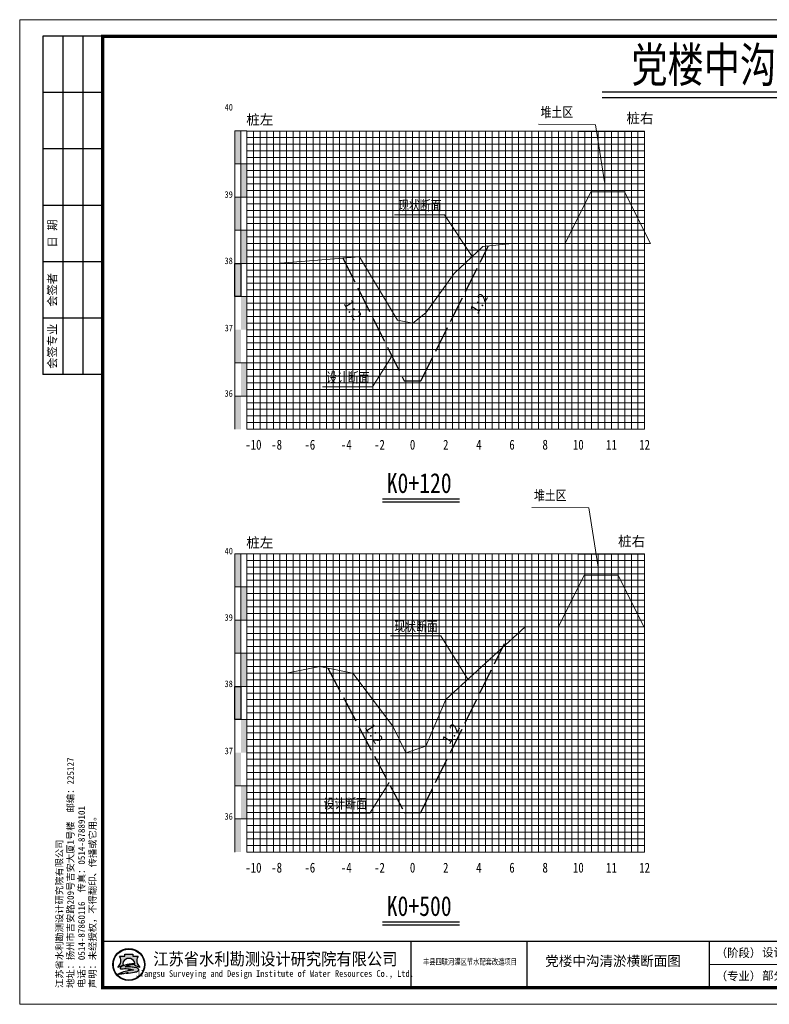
# Model space of a CAD drawing. Header units: millimetres. Extents: x -1851 to 142262423, y -629789 to 22327943.
# Tile 36 of 69: x 35561 to 35787, y 5159 to 5456. Entities that reach past the tile are written whole.
import ezdxf
from ezdxf.enums import TextEntityAlignment as Align

# ---------------------------------------------------------------- set-up
doc = ezdxf.new("R2010")
doc.units = ezdxf.units.MM
doc.linetypes.add('4415', pattern=[5, 4, -1])
for name, color, linetype, lineweight in [('0.13文字', 3, 'Continuous', 13), ('2', 61, 'Continuous', 30), ('3', 8, 'Continuous', 5), ('dmx', 7, 'Continuous', 15)]:
    doc.layers.add(name, color=color, linetype=linetype, lineweight=lineweight)
doc.layers.add('DIMTEX', color=7, linetype='Continuous')
doc.layers.add('断面', color=7, linetype='Continuous')
doc.styles.add('LYJFS', font='times.ttf', dxfattribs={"width": 0.7})
doc.styles.add('STYLE2', font='txt', dxfattribs={"width": 0.8})
doc.styles.add('仿宋', font='FangSong_GB2312.ttf')
doc.styles.add('仿宋体', font='FangSong_GB2312.ttf', dxfattribs={"width": 0.8})
doc.styles.add('宋体', font='txt', dxfattribs={"height": 3.5})
doc.styles.add('等线体', font='simhei.ttf')

# ---------------------------------------------------------------- blocks, each defined once
blk = doc.blocks.new('tk')
h = blk.add_hatch(color=152)
h.dxf.hatch_style = 1
h.paths.add_polyline_path([(6876.364125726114, 854.2295714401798, 1), (6866.686434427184, 854.2295714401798, 1)])
h.paths.add_polyline_path([(6876.201261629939, 854.2295714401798, 1), (6866.84929852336, 854.2295714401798, 1)], flags=16)
h = blk.add_hatch(color=152)
h.dxf.hatch_style = 1
edge = h.paths.add_edge_path()
edge.add_arc((6873.407199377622, 851.8047045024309), 1.461698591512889, 43.31770961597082, 70.37003522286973)
edge.add_arc((6872.0275850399, 847.9366998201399), 5.568375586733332, 70.37003522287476, 84.52854590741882)
edge.add_arc((6871.440752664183, 841.8102204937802), 11.72289597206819, 84.5285459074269, 95.17746754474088)
edge.add_arc((6871.582339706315, 852.1014277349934), 1.831337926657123, 111.7965680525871, 130.9174013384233, ccw=False)
edge.add_arc((6873.47809212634, 847.3608850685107), 6.936886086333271, 98.84274785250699, 111.79656805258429, ccw=False)
edge.add_arc((6874.544451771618, 840.506451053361), 13.873772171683, 95.21036804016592, 98.84274785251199, ccw=False)
edge.add_ellipse((6871.525280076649, 854.5219636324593), major_axis=(-1.773815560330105, 0), ratio=0.8776980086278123, start_angle=172.6538623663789, end_angle=176.9129867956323)
edge.add_arc((6873.117644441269, 844.1909795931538), 10.24870363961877, 88.99992913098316, 98.52267106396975)
edge.add_arc((6872.724314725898, 846.8157053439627), 7.594670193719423, 98.5226710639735, 116.8491039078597)
edge.add_arc((6869.849912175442, 852.4939579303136), 1.230336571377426, 116.8491039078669, 139.2900683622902)
edge.add_arc((6869.065436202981, 853.1689503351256), 0.1954369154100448, 139.2900683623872, 263.050638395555)
edge.add_arc((6869.248585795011, 854.6715617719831), 1.70916902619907, 263.0506383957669, 272.136251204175)
edge.add_arc((6870.416233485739, 823.3689317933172), 29.61523112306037, 88.46268833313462, 92.13625120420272, ccw=False)
edge.add_arc((6871.07395213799, 847.876297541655), 5.099041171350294, 68.07113774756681, 88.46268833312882, ccw=False)
edge.add_arc((6875.183614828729, 831.3122526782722), 21.4080615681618, 95.91294384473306, 98.79521578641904)
edge.add_arc((6873.816328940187, 840.1492628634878), 12.46590188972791, 98.79521578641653, 117.8496747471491)
edge.add_arc((6932.315236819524, 613.7362839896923), 245.9934265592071, 104.7703900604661, 105.15790668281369, ccw=False)
edge.add_line((6869.600177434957, 851.6009245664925), (6868.796656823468, 851.2750728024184))
edge.add_arc((6890.157828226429, 754.105500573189), 99.48982566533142, 100.90627282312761, 102.39834375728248, ccw=False)
edge.add_line((6871.334059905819, 851.7983414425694), (6870.72346251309, 851.6097564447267))
edge.add_arc((6868.414090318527, 880.2016823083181), 28.68503833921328, 274.6177604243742, 279.6944367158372)
edge.add_arc((6872.474319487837, 856.4344682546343), 4.573507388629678, 279.694436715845, 287.6119267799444)
edge.add_arc((6873.358587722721, 853.648913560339), 1.650966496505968, 287.6119267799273, 311.5140981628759)
edge.add_arc((6874.270477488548, 852.6187205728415), 0.2751610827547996, 311.5140981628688, 403.3177096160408)
edge = h.paths.add_edge_path()
edge.add_arc((6875.946394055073, 855.3665725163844), 2.066422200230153, 138.9741968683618, 204.1180883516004, ccw=False)
edge.add_line((6874.387456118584, 856.7229696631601), (6872.690352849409, 856.7229696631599))
edge.add_line((6872.69035284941, 856.7229696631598), (6872.69035284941, 857.3096342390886))
edge.add_line((6872.69035284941, 857.3096342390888), (6870.360207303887, 857.3096342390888))
edge.add_line((6870.360207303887, 857.3096342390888), (6870.360207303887, 856.7229696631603))
edge.add_line((6870.360207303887, 856.7229696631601), (6868.663104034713, 856.7229696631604))
edge.add_arc((6867.104166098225, 855.3665725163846), 2.066422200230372, -24.118088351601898, 41.0258031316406, ccw=False)
edge.add_arc((6865.567634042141, 856.05447875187), 3.749914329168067, 314.34412131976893, 335.8819116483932, ccw=False)
edge.add_arc((6867.522236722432, 856.4070458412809), 3.106664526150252, 282.3877277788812, 290.1465811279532)
edge.add_arc((6864.457993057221, 864.7594382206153), 12.00340818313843, 290.1465811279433, 296.6495194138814)
edge.add_ellipse((6871.525280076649, 854.5219636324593), major_axis=(-1.773815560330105, 0), ratio=0.8776980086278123, start_angle=176.9129867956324, end_angle=378.37473811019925, ccw=False)
edge.add_ellipse((6871.525280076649, 854.5219636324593), major_axis=(-1.773815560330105, 0), ratio=0.8776980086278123, start_angle=172.653862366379, end_angle=176.9129867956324, ccw=False)
edge.add_ellipse((6871.525280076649, 854.5219636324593), major_axis=(-1.773815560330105, 0), ratio=0.8776980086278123, start_angle=161.6252618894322, end_angle=172.653862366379, ccw=False)
edge.add_arc((6878.592567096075, 864.759438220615), 12.00340818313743, 243.3504805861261, 249.853418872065)
edge.add_arc((6875.528323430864, 856.4070458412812), 3.106664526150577, 249.8534188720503, 257.61227222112)
edge.add_arc((6877.482926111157, 856.05447875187), 3.74991432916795, 204.1180883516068, 225.6558786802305, ccw=False)
at = {"lineweight": 0}
for p, q in [((6838.597780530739, 842.2295714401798), (6838.597780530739, 1139.229571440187)), ((6838.597780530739, 1139.229571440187), (7258.597780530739, 1139.229571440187)), ((7258.597780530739, 1139.229571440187), (7258.597780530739, 842.2295714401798)), ((7253.597780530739, 854.2295714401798), (7046.597780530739, 854.2295714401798)), ((7258.597780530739, 842.2295714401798), (6838.597780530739, 842.2295714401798))]:
    blk.add_line(p, q, dxfattribs=at)
for p, q in [((6863.597780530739, 1134.229571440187), (6845.597780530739, 1134.229571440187)), ((6845.597780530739, 1134.229571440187), (6845.597780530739, 1032.229571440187)), ((6851.597780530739, 1134.229571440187), (6851.597780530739, 1032.229571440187)), ((6857.597780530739, 1134.229571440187), (6857.597780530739, 1032.229571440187)), ((6863.597780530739, 1117.229571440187), (6845.597780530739, 1117.229571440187)), ((6863.597780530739, 1100.229571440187), (6845.597780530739, 1100.229571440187)), ((6863.597780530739, 1083.229571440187), (6845.597780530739, 1083.229571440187)), ((6863.597780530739, 1066.229571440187), (6845.597780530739, 1066.229571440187)), ((6863.597780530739, 1049.229571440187), (6845.597780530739, 1049.229571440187)), ((6863.597780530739, 1032.229571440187), (6845.597780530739, 1032.229571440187)), ((6956.597780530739, 861.2295714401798), (6956.597780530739, 847.2295714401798)), ((6991.597780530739, 861.2295714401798), (6991.597780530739, 847.2295714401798)), ((7046.597780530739, 861.2295714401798), (7046.597780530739, 847.2295714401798)), ((7072.597780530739, 861.2295714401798), (7072.597780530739, 847.2295714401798)), ((7091.597780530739, 861.2295714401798), (7091.597780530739, 847.2295714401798)), ((7110.597780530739, 861.2295714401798), (7110.597780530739, 847.2295714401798)), ((7129.597780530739, 861.2295714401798), (7129.597780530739, 847.2295714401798)), ((7148.597780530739, 861.2295714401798), (7148.597780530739, 847.2295714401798)), ((7167.597780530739, 861.2295714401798), (7167.597780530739, 847.2295714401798)), ((7186.597780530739, 861.2295714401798), (7186.597780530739, 847.2295714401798)), ((7204.597780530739, 861.2295714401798), (7204.597780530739, 847.2295714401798)), ((7221.597780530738, 854.2295714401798), (7221.597780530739, 847.2295714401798))]:
    blk.add_line(p, q)
at = {"lineweight": 0, "const_width": 1}
blk.add_lwpolyline([(6863.597780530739, 1134.229571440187), (7253.597780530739, 1134.229571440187), (7253.597780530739, 847.2295714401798), (6863.597780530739, 847.2295714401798)], close=True, dxfattribs=at)
at = {"lineweight": 0, "const_width": 0.4}
blk.add_lwpolyline([(7253.597780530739, 861.2295714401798), (6863.597780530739, 861.2295714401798)], dxfattribs=at)
at = {"color": 152}
for points in [[(6869.8419023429, 854.0311891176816, -0.02838203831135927), (6868.592243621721, 853.4904639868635, -0.03386732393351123), (6868.188697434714, 853.3727099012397, 0.09425397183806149), (6868.990200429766, 854.5221939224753, 0.2921547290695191), (6868.663104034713, 856.7229696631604), (6870.360207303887, 856.7229696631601), (6870.360207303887, 857.3096342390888), (6872.69035284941, 857.3096342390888), (6872.69035284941, 856.7229696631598), (6874.387456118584, 856.7229696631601, 0.29215472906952), (6874.06035972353, 854.5221939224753, 0.09425397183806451), (6874.861862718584, 853.3727099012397, -0.03386732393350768), (6874.458316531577, 853.4904639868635, -0.02838203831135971), (6873.208657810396, 854.0311891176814)], [(6873.296521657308, 854.4381220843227, 0.04157472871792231), (6871.598778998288, 854.3265098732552, 0.08013502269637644), (6869.294240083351, 853.5916630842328, 0.09823132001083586), (6868.917290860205, 853.2964201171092, 0.599439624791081), (6869.041789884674, 852.9749492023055, 0.03966424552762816), (6869.312296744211, 852.9635806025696, -0.01603031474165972), (6871.210748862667, 852.9735033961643, -0.08921046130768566), (6872.978215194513, 852.6064141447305, 0.01257694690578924), (6871.910251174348, 852.4685801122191, 0.08333285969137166), (6867.992840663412, 851.171317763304, -0.001690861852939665), (6869.600177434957, 851.6009245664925), (6868.796656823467, 851.275072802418, -0.006510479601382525), (6871.334059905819, 851.7983414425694), (6870.72346251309, 851.6097564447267, 0.02215480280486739), (6873.244469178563, 851.9262713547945, 0.03456031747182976), (6873.858117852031, 852.0753316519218, 0.1046726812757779), (6874.452855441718, 852.4126819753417, 0.4234638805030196), (6874.470673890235, 852.8074929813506, 0.1185893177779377), (6873.898248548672, 853.1814519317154, 0.06185687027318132), (6872.558528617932, 853.479704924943, 0.04649815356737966), (6870.382867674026, 853.4852866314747, -0.08362449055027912), (6870.902341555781, 853.8018397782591, -0.05658197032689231), (6872.411732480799, 854.2153190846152, -0.01585057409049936), (6873.284535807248, 854.3228965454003)]]:
    blk.add_lwpolyline(points, format="xyb", dxfattribs=at)
for radius in [4.838845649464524, 4.675981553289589]:
    blk.add_circle((6871.525280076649, 854.2295714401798), radius, dxfattribs=at)
blk.add_arc((6873.478092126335, 847.3608850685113), 6.936886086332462, 98.84274785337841, 111.7965680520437, dxfattribs=at)
for start_param, end_param in [(2.820892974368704, 6.603884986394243), (3.013378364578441, 3.087714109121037)]:
    blk.add_ellipse((6871.525280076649, 854.5219636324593), major_axis=(-1.773815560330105, 0), ratio=0.8776980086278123, start_param=start_param, end_param=end_param, dxfattribs=at)
at = {"style": '宋体'}
for s, height, width, p in [('江苏省水利勘测设计研究院有限公司', 3.75, 0.9, (6915.725099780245, 855.9804173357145)), ('丰县四联河灌区节水配套改造项目', 1.8, 0.75, (6974.43168055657, 855.1042281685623)), ('Jiangsu Surveying and Design Institute of Water Resources Co., Ltd.', 2, 0.8, (6915.552971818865, 851.2429752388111))]:
    blk.add_text(s, height=height, dxfattribs=dict(at, width=width)).set_placement(p, align=Align.MIDDLE)
at = {"style": 'LYJFS'}
for s, p in [('（阶段）', (7055.431710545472, 857.7295714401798)), ('（专业）', (7055.431710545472, 850.7295714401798))]:
    blk.add_text(s, height=2.5, dxfattribs=at).set_placement(p, align=Align.MIDDLE_CENTER)
at = {"style": '仿宋'}
blk.add_text('2018.01', height=2.5, dxfattribs=at).set_placement((7195.597780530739, 850.7295714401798), align=Align.MIDDLE)
at = {"rotation": 90}
for s, insert, char_height, attachment_point, style in [('日 期', (6848.597780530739, 1074.729571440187), 2.5, 5, '宋体'), ('会签者', (6848.597780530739, 1057.729571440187), 2.5, 5, '宋体'), ('会签专业', (6848.597780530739, 1040.729571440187), 2.5, 5, '宋体'), ('江苏省水利勘测设计研究院有限公司\\P地址：扬州市吉安路209号吉安大厦1号楼  邮编：225127\\P电话：0514-87860116  传真：0514-87889101\\P声明：未经授权，不得翻印、传播或它用。', (6861.892912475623, 847.1478961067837), 2, 7, '仿宋')]:
    blk.add_mtext(s, dxfattribs=dict(at, insert=insert, char_height=char_height, attachment_point=attachment_point, style=style))
at = {"char_height": 2.5, "attachment_point": 5, "style": '宋体'}
for s, insert in [('设计', (7065.999934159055, 857.7295714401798)), ('批 准', (7082.097780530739, 857.7295714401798)), ('核 定', (7101.035280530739, 857.701793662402)), ('审 查', (7120.028336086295, 857.702857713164)), ('校 核', (7139.063058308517, 857.7728530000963)), ('设 计', (7158.070002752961, 857.8229020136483)), ('制 图', (7177.014447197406, 857.7074956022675)), ('日 期', (7195.597780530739, 857.7295714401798)), ('甲级设计证书编号A132012666', (7229.097780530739, 857.7295714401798)), ('部分', (7065.999934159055, 850.7295714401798)), ('图 号', (7213.097780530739, 850.7295714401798))]:
    blk.add_mtext(s, dxfattribs=dict(at, insert=insert))

msp = doc.modelspace()

# ---------------------------------------------------------------- hatches: boundary and pattern name
at = {"linetype": 'Continuous'}
for points in [[(35625.80106367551, 5422.338415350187), (35627.60106367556, 5422.338415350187), (35627.60106367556, 5412.338415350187), (35625.80106367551, 5412.338415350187)], [(35627.60106367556, 5412.338415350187), (35629.40106367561, 5412.338415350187), (35629.40106367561, 5402.338415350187), (35627.60106367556, 5402.338415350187)], [(35625.80106367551, 5402.338415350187), (35627.60106367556, 5402.338415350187), (35627.60106367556, 5392.338415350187), (35625.80106367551, 5392.338415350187)], [(35627.60106367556, 5392.338415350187), (35629.40106367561, 5392.338415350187), (35629.40106367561, 5382.338415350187), (35627.60106367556, 5382.338415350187)], [(35625.80106367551, 5382.338415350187), (35627.60106367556, 5382.338415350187), (35627.60106367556, 5372.338415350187), (35625.80106367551, 5372.338415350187)], [(35627.60106367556, 5372.338415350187), (35629.40106367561, 5372.338415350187), (35629.40106367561, 5362.338415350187), (35627.60106367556, 5362.338415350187)], [(35625.80106367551, 5362.338415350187), (35627.60106367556, 5362.338415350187), (35627.60106367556, 5352.338415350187), (35625.80106367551, 5352.338415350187)], [(35627.60742442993, 5352.363140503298), (35629.40742442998, 5352.363140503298), (35629.40742442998, 5342.363140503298), (35627.60742442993, 5342.363140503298)], [(35625.80106367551, 5342.334351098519), (35627.60106367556, 5342.334351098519), (35627.60106367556, 5332.334351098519), (35625.80106367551, 5332.334351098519)], [(35625.80106367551, 5294.758415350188), (35627.60106367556, 5294.758415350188), (35627.60106367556, 5284.758415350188), (35625.80106367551, 5284.758415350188)], [(35627.60106367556, 5284.758415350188), (35629.40106367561, 5284.758415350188), (35629.40106367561, 5274.758415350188), (35627.60106367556, 5274.758415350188)], [(35625.80106367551, 5274.758415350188), (35627.60106367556, 5274.758415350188), (35627.60106367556, 5264.758415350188), (35625.80106367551, 5264.758415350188)], [(35627.60106367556, 5264.758415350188), (35629.40106367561, 5264.758415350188), (35629.40106367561, 5254.758415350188), (35627.60106367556, 5254.758415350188)], [(35625.80106367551, 5254.758415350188), (35627.60106367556, 5254.758415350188), (35627.60106367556, 5244.758415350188), (35625.80106367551, 5244.758415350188)], [(35627.60106367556, 5244.758415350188), (35629.40106367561, 5244.758415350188), (35629.40106367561, 5234.758415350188), (35627.60106367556, 5234.758415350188)], [(35625.80106367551, 5234.758415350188), (35627.60106367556, 5234.758415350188), (35627.60106367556, 5224.758415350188), (35625.80106367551, 5224.758415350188)], [(35627.60742442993, 5224.783140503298), (35629.40742442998, 5224.783140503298), (35629.40742442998, 5214.783140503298), (35627.60742442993, 5214.783140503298)], [(35625.80106367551, 5214.754351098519), (35627.60106367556, 5214.754351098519), (35627.60106367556, 5204.754351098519), (35625.80106367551, 5204.754351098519)]]:
    msp.add_hatch(color=7, dxfattribs=at).paths.add_polyline_path(points)

# ---------------------------------------------------------------- linework, layer by layer
at = {"linetype": 'Continuous', "lineweight": 20, "flags": 128}
for points in [[(35737.40106367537, 5406.338415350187), (35734.61585341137, 5424.153246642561), (35717.34432808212, 5424.326054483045)], [(35697.40106367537, 5384.418814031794), (35689.05512580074, 5396.985374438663), (35673.90373611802, 5396.959062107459)], [(35673.19062578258, 5354.338415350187), (35667.34977806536, 5345.103265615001), (35652.19838838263, 5345.076953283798)], [(35735.40106367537, 5290.758415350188), (35732.61585341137, 5308.573246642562), (35715.34432808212, 5308.746054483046)], [(35696.13218949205, 5256.758415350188), (35687.89755198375, 5270.028029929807), (35672.74616230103, 5270.001717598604)], [(35672.38280152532, 5225.794939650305), (35666.54195380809, 5216.559789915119), (35651.39056412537, 5216.533477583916)]]:
    msp.add_lwpolyline(points, dxfattribs=at)
at = {"color": 1, "linetype": '4415', "lineweight": 30, "ltscale": 2}
for points in [[(35658.39374489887, 5383.932177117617), (35676.90106367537, 5346.917539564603), (35681.90106367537, 5346.917539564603), (35702.28720046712, 5387.598076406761)], [(35653.85082029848, 5260.268464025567), (35676.90106367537, 5216.758415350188), (35681.90106367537, 5216.758415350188), (35707.10448576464, 5267.721153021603)]]:
    msp.add_lwpolyline(points, dxfattribs=at)
at = {"linetype": 'Continuous', "flags": 128}
for points in [[(35625.80106367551, 5382.338415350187), (35627.60106367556, 5382.338415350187), (35627.60106367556, 5372.338415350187), (35625.80106367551, 5372.338415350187)], [(35625.80106367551, 5254.758415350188), (35627.60106367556, 5254.758415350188), (35627.60106367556, 5244.758415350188), (35625.80106367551, 5244.758415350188)]]:
    msp.add_lwpolyline(points, close=True, dxfattribs=at)
at = {"layer": '2', "color": 7, "lineweight": 15}
for points in [[(35629.40106367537, 5422.272314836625), (35729.40106367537, 5422.272314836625)], [(35639.40106367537, 5422.338415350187), (35639.40106367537, 5332.338415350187)], [(35649.40106367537, 5422.338415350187), (35649.40106367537, 5332.338415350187)], [(35659.40106367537, 5422.338415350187), (35659.40106367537, 5332.338415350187)], [(35669.40106367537, 5422.338415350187), (35669.40106367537, 5332.338415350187)], [(35689.40106367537, 5422.338415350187), (35689.40106367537, 5332.338415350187)], [(35699.40106367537, 5422.338415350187), (35699.40106367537, 5332.338415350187)], [(35709.40106367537, 5422.338415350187), (35709.40106367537, 5332.338415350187)], [(35719.40106367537, 5422.338415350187), (35719.40106367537, 5332.338415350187)], [(35729.40106367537, 5422.272314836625), (35729.40106367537, 5332.338415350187)], [(35739.40106367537, 5422.272314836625), (35739.40106367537, 5332.338415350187)], [(35749.40106367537, 5422.272314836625), (35749.40106367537, 5332.338415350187)], [(35629.40106367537, 5412.338415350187), (35729.40106367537, 5412.338415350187)], [(35729.40106367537, 5412.338415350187), (35749.40106367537, 5412.338415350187)], [(35629.40106367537, 5402.338415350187), (35729.40106367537, 5402.338415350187)], [(35729.40106367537, 5402.338415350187), (35749.40106367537, 5402.338415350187)], [(35629.40106367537, 5392.338415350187), (35729.40106367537, 5392.338415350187)], [(35729.40106367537, 5392.338415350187), (35749.40106367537, 5392.338415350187)], [(35629.40106367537, 5382.338415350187), (35729.40106367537, 5382.338415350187)], [(35729.40106367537, 5382.338415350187), (35749.40106367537, 5382.338415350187)], [(35729.40106367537, 5372.338415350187), (35749.40106367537, 5372.338415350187)], [(35629.40106367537, 5362.338415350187), (35729.40106367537, 5362.338415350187)], [(35729.40106367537, 5362.338415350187), (35749.40106367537, 5362.338415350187)], [(35729.40106367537, 5352.338415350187), (35749.40106367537, 5352.338415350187)], [(35729.40106367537, 5342.338415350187), (35749.40106367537, 5342.338415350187)], [(35629.40106367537, 5332.338415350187), (35729.40106367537, 5332.338415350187)], [(35729.40106367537, 5332.338415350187), (35749.40106367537, 5332.338415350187)], [(35629.40106367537, 5294.692314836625), (35729.40106367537, 5294.692314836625)], [(35639.40106367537, 5294.758415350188), (35639.40106367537, 5204.758415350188)], [(35649.40106367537, 5294.758415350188), (35649.40106367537, 5204.758415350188)], [(35659.40106367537, 5294.758415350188), (35659.40106367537, 5204.758415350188)], [(35669.40106367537, 5294.758415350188), (35669.40106367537, 5204.758415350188)], [(35689.40106367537, 5294.758415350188), (35689.40106367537, 5204.758415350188)], [(35699.40106367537, 5294.758415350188), (35699.40106367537, 5204.758415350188)], [(35709.40106367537, 5294.758415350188), (35709.40106367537, 5204.758415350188)], [(35719.40106367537, 5294.758415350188), (35719.40106367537, 5204.758415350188)], [(35729.40106367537, 5294.758415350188), (35729.40106367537, 5204.758415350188)], [(35739.40106367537, 5294.692314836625), (35739.40106367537, 5204.758415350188)], [(35749.40106367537, 5294.692314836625), (35749.40106367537, 5204.758415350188)], [(35629.40106367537, 5284.758415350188), (35729.40106367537, 5284.758415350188)], [(35729.40106367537, 5284.758415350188), (35749.40106367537, 5284.758415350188)], [(35629.40106367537, 5274.758415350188), (35729.40106367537, 5274.758415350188)], [(35729.40106367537, 5274.758415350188), (35749.40106367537, 5274.758415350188)], [(35629.40106367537, 5264.758415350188), (35729.40106367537, 5264.758415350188)], [(35729.40106367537, 5264.758415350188), (35749.40106367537, 5264.758415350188)], [(35629.40106367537, 5254.758415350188), (35729.40106367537, 5254.758415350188)], [(35729.40106367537, 5254.758415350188), (35749.40106367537, 5254.758415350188)], [(35729.40106367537, 5244.758415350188), (35749.40106367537, 5244.758415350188)], [(35629.40106367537, 5234.758415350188), (35729.40106367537, 5234.758415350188)], [(35729.40106367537, 5234.758415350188), (35749.40106367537, 5234.758415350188)], [(35729.40106367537, 5224.758415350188), (35749.40106367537, 5224.758415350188)], [(35729.40106367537, 5214.758415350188), (35749.40106367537, 5214.758415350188)], [(35629.40106367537, 5204.758415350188), (35729.40106367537, 5204.758415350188)], [(35729.40106367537, 5204.758415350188), (35749.40106367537, 5204.758415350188)]]:
    msp.add_lwpolyline(points, dxfattribs=at)
at = {"layer": '2', "color": 3, "lineweight": 15}
for points in [[(35679.40106367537, 5422.338415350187), (35679.40106367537, 5332.338415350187)], [(35679.40106367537, 5294.758415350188), (35679.40106367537, 5204.758415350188)]]:
    msp.add_lwpolyline(points, dxfattribs=at)
at = {"layer": '2', "color": 7, "lineweight": 15, "flags": 128}
for points in [[(35629.40106367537, 5372.338415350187), (35729.40106367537, 5372.338415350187)], [(35629.40106367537, 5244.758415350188), (35729.40106367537, 5244.758415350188)]]:
    msp.add_lwpolyline(points, dxfattribs=at)
at = {"layer": '2', "color": 0, "lineweight": 15}
for points in [[(35629.40106367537, 5352.338415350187), (35729.40106367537, 5352.338415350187)], [(35629.40106367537, 5342.338415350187), (35729.40106367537, 5342.338415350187)], [(35629.40106367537, 5224.758415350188), (35729.40106367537, 5224.758415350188)], [(35629.40106367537, 5214.758415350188), (35729.40106367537, 5214.758415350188)]]:
    msp.add_lwpolyline(points, dxfattribs=at)
at = {"layer": '3', "lineweight": 5}
for points in [[(35629.40106367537, 5420.338415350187), (35729.40106367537, 5420.338415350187)], [(35631.40106367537, 5422.338415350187), (35631.40106367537, 5332.338415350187)], [(35633.40106367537, 5422.338415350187), (35633.40106367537, 5332.338415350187)], [(35635.40106367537, 5422.338415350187), (35635.40106367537, 5332.338415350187)], [(35637.40106367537, 5422.338415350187), (35637.40106367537, 5332.338415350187)], [(35641.40106367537, 5422.338415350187), (35641.40106367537, 5332.338415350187)], [(35643.40106367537, 5422.338415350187), (35643.40106367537, 5332.338415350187)], [(35645.40106367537, 5422.338415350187), (35645.40106367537, 5332.338415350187)], [(35647.40106367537, 5422.338415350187), (35647.40106367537, 5332.338415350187)], [(35651.40106367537, 5422.338415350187), (35651.40106367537, 5332.338415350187)], [(35653.40106367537, 5422.338415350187), (35653.40106367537, 5332.338415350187)], [(35655.40106367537, 5422.338415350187), (35655.40106367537, 5332.338415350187)], [(35657.40106367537, 5422.338415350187), (35657.40106367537, 5332.338415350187)], [(35661.40106367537, 5422.338415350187), (35661.40106367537, 5332.338415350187)], [(35663.40106367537, 5422.338415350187), (35663.40106367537, 5332.338415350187)], [(35665.40106367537, 5422.338415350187), (35665.40106367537, 5332.338415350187)], [(35667.40106367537, 5422.338415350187), (35667.40106367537, 5332.338415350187)], [(35671.40106367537, 5422.338415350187), (35671.40106367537, 5332.338415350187)], [(35673.40106367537, 5422.338415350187), (35673.40106367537, 5332.338415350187)], [(35675.40106367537, 5422.338415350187), (35675.40106367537, 5332.338415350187)], [(35677.40106367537, 5422.338415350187), (35677.40106367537, 5332.338415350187)], [(35681.40106367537, 5422.338415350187), (35681.40106367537, 5332.338415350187)], [(35683.40106367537, 5422.338415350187), (35683.40106367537, 5332.338415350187)], [(35685.40106367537, 5422.338415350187), (35685.40106367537, 5332.338415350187)], [(35687.40106367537, 5422.338415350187), (35687.40106367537, 5332.338415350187)], [(35691.40106367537, 5422.338415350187), (35691.40106367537, 5332.338415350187)], [(35693.40106367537, 5422.338415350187), (35693.40106367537, 5332.338415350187)], [(35695.40106367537, 5422.338415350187), (35695.40106367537, 5332.338415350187)], [(35697.40106367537, 5422.338415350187), (35697.40106367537, 5332.338415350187)], [(35701.40106367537, 5422.338415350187), (35701.40106367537, 5332.338415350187)], [(35703.40106367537, 5422.338415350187), (35703.40106367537, 5332.338415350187)], [(35705.40106367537, 5422.338415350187), (35705.40106367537, 5332.338415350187)], [(35707.40106367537, 5422.338415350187), (35707.40106367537, 5332.338415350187)], [(35711.40106367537, 5422.338415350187), (35711.40106367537, 5332.338415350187)], [(35713.40106367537, 5422.338415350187), (35713.40106367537, 5332.338415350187)], [(35715.40106367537, 5422.338415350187), (35715.40106367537, 5332.338415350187)], [(35717.40106367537, 5422.338415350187), (35717.40106367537, 5332.338415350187)], [(35721.40106367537, 5422.338415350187), (35721.40106367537, 5332.338415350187)], [(35723.40106367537, 5422.338415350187), (35723.40106367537, 5332.338415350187)], [(35725.40106367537, 5422.338415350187), (35725.40106367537, 5332.338415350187)], [(35727.40106367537, 5422.338415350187), (35727.40106367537, 5332.338415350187)], [(35729.40106367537, 5420.338415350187), (35749.40106367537, 5420.338415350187)], [(35731.40106367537, 5422.272314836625), (35731.40106367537, 5332.338415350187)], [(35733.40106367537, 5422.272314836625), (35733.40106367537, 5332.338415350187)], [(35735.40106367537, 5422.272314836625), (35735.40106367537, 5332.338415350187)], [(35737.40106367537, 5422.272314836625), (35737.40106367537, 5332.338415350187)], [(35741.40106367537, 5422.272314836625), (35741.40106367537, 5332.338415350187)], [(35743.40106367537, 5422.272314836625), (35743.40106367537, 5332.338415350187)], [(35745.40106367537, 5422.272314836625), (35745.40106367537, 5332.338415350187)], [(35747.40106367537, 5422.272314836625), (35747.40106367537, 5332.338415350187)], [(35629.40106367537, 5418.338415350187), (35729.40106367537, 5418.338415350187)], [(35729.40106367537, 5418.338415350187), (35749.40106367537, 5418.338415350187)], [(35629.40106367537, 5416.338415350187), (35729.40106367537, 5416.338415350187)], [(35629.40106367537, 5414.338415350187), (35729.40106367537, 5414.338415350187)], [(35729.40106367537, 5416.338415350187), (35749.40106367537, 5416.338415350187)], [(35729.40106367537, 5414.338415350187), (35749.40106367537, 5414.338415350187)], [(35629.40106367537, 5410.338415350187), (35729.40106367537, 5410.338415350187)], [(35729.40106367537, 5410.338415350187), (35749.40106367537, 5410.338415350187)], [(35629.40106367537, 5408.338415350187), (35729.40106367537, 5408.338415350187)], [(35629.40106367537, 5406.338415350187), (35729.40106367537, 5406.338415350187)], [(35729.40106367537, 5408.338415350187), (35749.40106367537, 5408.338415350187)], [(35729.40106367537, 5406.338415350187), (35749.40106367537, 5406.338415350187)], [(35629.40106367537, 5404.338415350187), (35729.40106367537, 5404.338415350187)], [(35729.40106367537, 5404.338415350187), (35749.40106367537, 5404.338415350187)], [(35629.40106367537, 5400.338415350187), (35729.40106367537, 5400.338415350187)], [(35729.40106367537, 5400.338415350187), (35749.40106367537, 5400.338415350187)], [(35629.40106367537, 5398.338415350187), (35729.40106367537, 5398.338415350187)], [(35729.40106367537, 5398.338415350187), (35749.40106367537, 5398.338415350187)], [(35629.40106367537, 5396.338415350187), (35729.40106367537, 5396.338415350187)], [(35629.40106367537, 5394.338415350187), (35729.40106367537, 5394.338415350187)], [(35729.40106367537, 5396.338415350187), (35749.40106367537, 5396.338415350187)], [(35729.40106367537, 5394.338415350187), (35749.40106367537, 5394.338415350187)], [(35629.40106367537, 5390.338415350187), (35729.40106367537, 5390.338415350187)], [(35629.40106367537, 5388.338415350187), (35729.40106367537, 5388.338415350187)], [(35729.40106367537, 5390.338415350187), (35749.40106367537, 5390.338415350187)], [(35729.40106367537, 5388.338415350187), (35749.40106367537, 5388.338415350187)], [(35629.40106367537, 5386.338415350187), (35729.40106367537, 5386.338415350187)], [(35729.40106367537, 5386.338415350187), (35749.40106367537, 5386.338415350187)], [(35629.40106367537, 5384.338415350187), (35729.40106367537, 5384.338415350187)], [(35729.40106367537, 5384.338415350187), (35749.40106367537, 5384.338415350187)], [(35629.40106367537, 5380.338415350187), (35729.40106367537, 5380.338415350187)], [(35729.40106367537, 5380.338415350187), (35749.40106367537, 5380.338415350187)], [(35629.40106367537, 5378.338415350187), (35729.40106367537, 5378.338415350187)], [(35629.40106367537, 5376.338415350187), (35729.40106367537, 5376.338415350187)], [(35729.40106367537, 5378.338415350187), (35749.40106367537, 5378.338415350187)], [(35729.40106367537, 5376.338415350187), (35749.40106367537, 5376.338415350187)], [(35629.40106367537, 5374.338415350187), (35729.40106367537, 5374.338415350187)], [(35729.40106367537, 5374.338415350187), (35749.40106367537, 5374.338415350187)], [(35629.40106367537, 5370.338415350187), (35729.40106367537, 5370.338415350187)], [(35729.40106367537, 5370.338415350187), (35749.40106367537, 5370.338415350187)], [(35629.40106367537, 5368.338415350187), (35729.40106367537, 5368.338415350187)], [(35729.40106367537, 5368.338415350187), (35749.40106367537, 5368.338415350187)], [(35629.40106367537, 5366.338415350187), (35729.40106367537, 5366.338415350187)], [(35629.40106367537, 5364.338415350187), (35729.40106367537, 5364.338415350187)], [(35729.40106367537, 5366.338415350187), (35749.40106367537, 5366.338415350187)], [(35729.40106367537, 5364.338415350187), (35749.40106367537, 5364.338415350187)], [(35629.40106367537, 5360.338415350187), (35729.40106367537, 5360.338415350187)], [(35629.40106367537, 5358.338415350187), (35729.40106367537, 5358.338415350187)], [(35729.40106367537, 5360.338415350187), (35749.40106367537, 5360.338415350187)], [(35729.40106367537, 5358.338415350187), (35749.40106367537, 5358.338415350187)], [(35629.40106367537, 5356.338415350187), (35729.40106367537, 5356.338415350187)], [(35729.40106367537, 5356.338415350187), (35749.40106367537, 5356.338415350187)], [(35629.40106367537, 5354.338415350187), (35729.40106367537, 5354.338415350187)], [(35729.40106367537, 5354.338415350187), (35749.40106367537, 5354.338415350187)], [(35629.40106367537, 5350.338415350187), (35729.40106367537, 5350.338415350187)], [(35729.40106367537, 5350.338415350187), (35749.40106367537, 5350.338415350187)], [(35629.40106367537, 5348.338415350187), (35729.40106367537, 5348.338415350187)], [(35629.40106367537, 5346.338415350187), (35729.40106367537, 5346.338415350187)], [(35729.40106367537, 5348.338415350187), (35749.40106367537, 5348.338415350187)], [(35729.40106367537, 5346.338415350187), (35749.40106367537, 5346.338415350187)], [(35629.40106367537, 5344.338415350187), (35729.40106367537, 5344.338415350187)], [(35729.40106367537, 5344.338415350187), (35749.40106367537, 5344.338415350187)], [(35629.40106367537, 5340.338415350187), (35729.40106367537, 5340.338415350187)], [(35729.40106367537, 5340.338415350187), (35749.40106367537, 5340.338415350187)], [(35629.40106367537, 5338.338415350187), (35729.40106367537, 5338.338415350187)], [(35729.40106367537, 5338.338415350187), (35749.40106367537, 5338.338415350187)], [(35629.40106367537, 5336.338415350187), (35729.40106367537, 5336.338415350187)], [(35629.40106367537, 5334.338415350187), (35729.40106367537, 5334.338415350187)], [(35729.40106367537, 5336.338415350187), (35749.40106367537, 5336.338415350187)], [(35729.40106367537, 5334.338415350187), (35749.40106367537, 5334.338415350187)], [(35629.40106367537, 5292.758415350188), (35729.40106367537, 5292.758415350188)], [(35631.40106367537, 5294.758415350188), (35631.40106367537, 5204.758415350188)], [(35633.40106367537, 5294.758415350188), (35633.40106367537, 5204.758415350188)], [(35635.40106367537, 5294.758415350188), (35635.40106367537, 5204.758415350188)], [(35637.40106367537, 5294.758415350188), (35637.40106367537, 5204.758415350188)], [(35641.40106367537, 5294.758415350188), (35641.40106367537, 5204.758415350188)], [(35643.40106367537, 5294.758415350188), (35643.40106367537, 5204.758415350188)], [(35645.40106367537, 5294.758415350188), (35645.40106367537, 5204.758415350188)], [(35647.40106367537, 5294.758415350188), (35647.40106367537, 5204.758415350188)], [(35651.40106367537, 5294.758415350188), (35651.40106367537, 5204.758415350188)], [(35653.40106367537, 5294.758415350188), (35653.40106367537, 5204.758415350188)], [(35655.40106367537, 5294.758415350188), (35655.40106367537, 5204.758415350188)], [(35657.40106367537, 5294.758415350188), (35657.40106367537, 5204.758415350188)], [(35661.40106367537, 5294.758415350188), (35661.40106367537, 5204.758415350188)], [(35663.40106367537, 5294.758415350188), (35663.40106367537, 5204.758415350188)], [(35665.40106367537, 5294.758415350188), (35665.40106367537, 5204.758415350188)], [(35667.40106367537, 5294.758415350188), (35667.40106367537, 5204.758415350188)], [(35671.40106367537, 5294.758415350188), (35671.40106367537, 5204.758415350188)], [(35673.40106367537, 5294.758415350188), (35673.40106367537, 5204.758415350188)], [(35675.40106367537, 5294.758415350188), (35675.40106367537, 5204.758415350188)], [(35677.40106367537, 5294.758415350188), (35677.40106367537, 5204.758415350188)], [(35681.40106367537, 5294.758415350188), (35681.40106367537, 5204.758415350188)], [(35683.40106367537, 5294.758415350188), (35683.40106367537, 5204.758415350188)], [(35685.40106367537, 5294.758415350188), (35685.40106367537, 5204.758415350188)], [(35687.40106367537, 5294.758415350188), (35687.40106367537, 5204.758415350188)], [(35691.40106367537, 5294.758415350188), (35691.40106367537, 5204.758415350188)], [(35693.40106367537, 5294.758415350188), (35693.40106367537, 5204.758415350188)], [(35695.40106367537, 5294.758415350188), (35695.40106367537, 5204.758415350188)], [(35697.40106367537, 5294.758415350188), (35697.40106367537, 5204.758415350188)], [(35701.40106367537, 5294.758415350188), (35701.40106367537, 5204.758415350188)], [(35703.40106367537, 5294.758415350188), (35703.40106367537, 5204.758415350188)], [(35705.40106367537, 5294.758415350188), (35705.40106367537, 5204.758415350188)], [(35707.40106367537, 5294.758415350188), (35707.40106367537, 5204.758415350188)], [(35711.40106367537, 5294.758415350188), (35711.40106367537, 5204.758415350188)], [(35713.40106367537, 5294.758415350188), (35713.40106367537, 5204.758415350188)], [(35715.40106367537, 5294.758415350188), (35715.40106367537, 5204.758415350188)], [(35717.40106367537, 5294.758415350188), (35717.40106367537, 5204.758415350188)], [(35721.40106367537, 5294.758415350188), (35721.40106367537, 5204.758415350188)], [(35723.40106367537, 5294.758415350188), (35723.40106367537, 5204.758415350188)], [(35725.40106367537, 5294.758415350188), (35725.40106367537, 5204.758415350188)], [(35727.40106367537, 5294.758415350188), (35727.40106367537, 5204.758415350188)], [(35729.40106367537, 5292.758415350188), (35749.40106367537, 5292.758415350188)], [(35731.40106367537, 5294.692314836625), (35731.40106367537, 5204.758415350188)], [(35733.40106367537, 5294.692314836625), (35733.40106367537, 5204.758415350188)], [(35735.40106367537, 5294.692314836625), (35735.40106367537, 5204.758415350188)], [(35737.40106367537, 5294.692314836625), (35737.40106367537, 5204.758415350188)], [(35741.40106367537, 5294.692314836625), (35741.40106367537, 5204.758415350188)], [(35743.40106367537, 5294.692314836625), (35743.40106367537, 5204.758415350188)], [(35745.40106367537, 5294.692314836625), (35745.40106367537, 5204.758415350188)], [(35747.40106367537, 5294.692314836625), (35747.40106367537, 5204.758415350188)], [(35629.40106367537, 5290.758415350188), (35729.40106367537, 5290.758415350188)], [(35729.40106367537, 5290.758415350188), (35749.40106367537, 5290.758415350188)], [(35629.40106367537, 5288.758415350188), (35729.40106367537, 5288.758415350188)], [(35629.40106367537, 5286.758415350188), (35729.40106367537, 5286.758415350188)], [(35729.40106367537, 5288.758415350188), (35749.40106367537, 5288.758415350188)], [(35729.40106367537, 5286.758415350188), (35749.40106367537, 5286.758415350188)], [(35629.40106367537, 5282.758415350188), (35729.40106367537, 5282.758415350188)], [(35629.40106367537, 5280.758415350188), (35729.40106367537, 5280.758415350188)], [(35729.40106367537, 5282.758415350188), (35749.40106367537, 5282.758415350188)], [(35729.40106367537, 5280.758415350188), (35749.40106367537, 5280.758415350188)], [(35629.40106367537, 5278.758415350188), (35729.40106367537, 5278.758415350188)], [(35729.40106367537, 5278.758415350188), (35749.40106367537, 5278.758415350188)], [(35629.40106367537, 5276.758415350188), (35729.40106367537, 5276.758415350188)], [(35729.40106367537, 5276.758415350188), (35749.40106367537, 5276.758415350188)], [(35629.40106367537, 5272.758415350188), (35729.40106367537, 5272.758415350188)], [(35729.40106367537, 5272.758415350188), (35749.40106367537, 5272.758415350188)], [(35629.40106367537, 5270.758415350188), (35729.40106367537, 5270.758415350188)], [(35729.40106367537, 5270.758415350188), (35749.40106367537, 5270.758415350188)], [(35629.40106367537, 5268.758415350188), (35729.40106367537, 5268.758415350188)], [(35629.40106367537, 5266.758415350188), (35729.40106367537, 5266.758415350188)], [(35729.40106367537, 5268.758415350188), (35749.40106367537, 5268.758415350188)], [(35729.40106367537, 5266.758415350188), (35749.40106367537, 5266.758415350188)], [(35629.40106367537, 5262.758415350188), (35729.40106367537, 5262.758415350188)], [(35629.40106367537, 5260.758415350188), (35729.40106367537, 5260.758415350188)], [(35729.40106367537, 5262.758415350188), (35749.40106367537, 5262.758415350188)], [(35729.40106367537, 5260.758415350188), (35749.40106367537, 5260.758415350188)], [(35629.40106367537, 5258.758415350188), (35729.40106367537, 5258.758415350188)], [(35729.40106367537, 5258.758415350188), (35749.40106367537, 5258.758415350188)], [(35629.40106367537, 5256.758415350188), (35729.40106367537, 5256.758415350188)], [(35729.40106367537, 5256.758415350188), (35749.40106367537, 5256.758415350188)], [(35629.40106367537, 5252.758415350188), (35729.40106367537, 5252.758415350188)], [(35729.40106367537, 5252.758415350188), (35749.40106367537, 5252.758415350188)], [(35629.40106367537, 5250.758415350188), (35729.40106367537, 5250.758415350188)], [(35629.40106367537, 5248.758415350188), (35729.40106367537, 5248.758415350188)], [(35729.40106367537, 5250.758415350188), (35749.40106367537, 5250.758415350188)], [(35729.40106367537, 5248.758415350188), (35749.40106367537, 5248.758415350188)], [(35629.40106367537, 5246.758415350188), (35729.40106367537, 5246.758415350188)], [(35729.40106367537, 5246.758415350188), (35749.40106367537, 5246.758415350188)], [(35629.40106367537, 5242.758415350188), (35729.40106367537, 5242.758415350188)], [(35729.40106367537, 5242.758415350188), (35749.40106367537, 5242.758415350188)], [(35629.40106367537, 5240.758415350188), (35729.40106367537, 5240.758415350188)], [(35729.40106367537, 5240.758415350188), (35749.40106367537, 5240.758415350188)], [(35629.40106367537, 5238.758415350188), (35729.40106367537, 5238.758415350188)], [(35629.40106367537, 5236.758415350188), (35729.40106367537, 5236.758415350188)], [(35729.40106367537, 5238.758415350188), (35749.40106367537, 5238.758415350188)], [(35729.40106367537, 5236.758415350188), (35749.40106367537, 5236.758415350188)], [(35629.40106367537, 5232.758415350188), (35729.40106367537, 5232.758415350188)], [(35629.40106367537, 5230.758415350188), (35729.40106367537, 5230.758415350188)], [(35729.40106367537, 5232.758415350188), (35749.40106367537, 5232.758415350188)], [(35729.40106367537, 5230.758415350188), (35749.40106367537, 5230.758415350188)], [(35629.40106367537, 5228.758415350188), (35729.40106367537, 5228.758415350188)], [(35729.40106367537, 5228.758415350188), (35749.40106367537, 5228.758415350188)], [(35629.40106367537, 5226.758415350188), (35729.40106367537, 5226.758415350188)], [(35729.40106367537, 5226.758415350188), (35749.40106367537, 5226.758415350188)], [(35629.40106367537, 5222.758415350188), (35729.40106367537, 5222.758415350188)], [(35729.40106367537, 5222.758415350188), (35749.40106367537, 5222.758415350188)], [(35629.40106367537, 5220.758415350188), (35729.40106367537, 5220.758415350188)], [(35629.40106367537, 5218.758415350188), (35729.40106367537, 5218.758415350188)], [(35729.40106367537, 5220.758415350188), (35749.40106367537, 5220.758415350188)], [(35729.40106367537, 5218.758415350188), (35749.40106367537, 5218.758415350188)], [(35629.40106367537, 5216.758415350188), (35729.40106367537, 5216.758415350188)], [(35729.40106367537, 5216.758415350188), (35749.40106367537, 5216.758415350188)], [(35629.40106367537, 5212.758415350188), (35729.40106367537, 5212.758415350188)], [(35729.40106367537, 5212.758415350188), (35749.40106367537, 5212.758415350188)], [(35629.40106367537, 5210.758415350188), (35729.40106367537, 5210.758415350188)], [(35729.40106367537, 5210.758415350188), (35749.40106367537, 5210.758415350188)], [(35629.40106367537, 5208.758415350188), (35729.40106367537, 5208.758415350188)], [(35629.40106367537, 5206.758415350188), (35729.40106367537, 5206.758415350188)], [(35729.40106367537, 5208.758415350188), (35749.40106367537, 5208.758415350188)], [(35729.40106367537, 5206.758415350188), (35749.40106367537, 5206.758415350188)]]:
    msp.add_lwpolyline(points, dxfattribs=at)
at = {"layer": '3', "color": 0, "lineweight": 5}
for points in [[(35625.80106367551, 5352.338415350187), (35729.40106367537, 5352.338415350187)], [(35625.80106367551, 5342.338415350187), (35729.40106367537, 5342.338415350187)], [(35625.80106367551, 5224.758415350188), (35729.40106367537, 5224.758415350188)], [(35625.80106367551, 5214.758415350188), (35729.40106367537, 5214.758415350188)]]:
    msp.add_lwpolyline(points, dxfattribs=at)
at = {"layer": 'DIMTEX', "color": 0, "linetype": 'Continuous'}
for p, q in [((35736.57885644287, 5432.43034827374), (35854.97342710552, 5432.43034827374)), ((35736.61471707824, 5434.114538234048), (35854.45082774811, 5434.114538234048)), ((35670.32744118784, 5310.403707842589), (35693.50667636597, 5310.403707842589)), ((35670.34793297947, 5311.366102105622), (35693.50667636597, 5311.366102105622)), ((35670.32744118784, 5182.823707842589), (35693.50667636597, 5182.823707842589)), ((35670.34793297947, 5183.786102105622), (35693.50667636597, 5183.786102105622))]:
    msp.add_line(p, q, dxfattribs=at)
at = {"layer": 'dmx', "linetype": 'Continuous', "lineweight": 15}
for p, q in [((35733.18252891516, 5403.901345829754), (35725.40106367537, 5388.338415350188)), ((35733.18252891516, 5403.901345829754), (35743.37337832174, 5403.901345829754)), ((35743.37337832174, 5403.901345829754), (35751.15484356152, 5388.338415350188)), ((35709.40106367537, 5388.338415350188), (35751.15484356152, 5388.338415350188)), ((35731.18252891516, 5288.321345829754), (35723.40106367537, 5272.758415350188)), ((35731.18252891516, 5288.321345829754), (35741.37337832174, 5288.321345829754)), ((35741.37337832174, 5288.321345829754), (35749.15484356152, 5272.758415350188)), ((35713.40106367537, 5272.758415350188), (35749.15484356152, 5272.758415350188))]:
    msp.add_line(p, q, dxfattribs=at)
at = {"layer": 'dmx', "linetype": 'Continuous', "lineweight": 15, "flags": 128}
for points in [[(35700.58080140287, 5387.420491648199), (35709.40106367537, 5388.338415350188)], [(35663.40106367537, 5384.338415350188), (35674.85320266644, 5365.191943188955), (35679.43612919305, 5364.331834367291), (35683.40106367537, 5367.422167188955), (35691.94099977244, 5379.264504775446), (35700.58080140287, 5387.420491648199)], [(35639.43612919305, 5382.394166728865), (35663.40106367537, 5384.338415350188)], [(35661.40106367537, 5258.758415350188), (35673.40106367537, 5242.758415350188), (35677.40106367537, 5234.758415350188), (35683.40106367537, 5236.758415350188), (35689.40106367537, 5250.758415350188), (35713.40106367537, 5272.758415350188)], [(35641.40106367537, 5258.758415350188), (35651.40106367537, 5260.758415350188), (35661.40106367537, 5258.758415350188)]]:
    msp.add_lwpolyline(points, dxfattribs=at)
at = {"layer": '断面'}
for p, q in [((35729.40106367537, 5422.272314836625), (35749.40106367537, 5422.272314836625)), ((35729.40106367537, 5294.692314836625), (35749.40106367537, 5294.692314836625))]:
    msp.add_line(p, q, dxfattribs=at)
at = {"layer": '断面', "color": 3, "lineweight": 15}
for points in [[(35629.40106367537, 5422.338415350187), (35625.80106367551, 5422.338415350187)], [(35625.80106367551, 5422.338415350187), (35625.80106367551, 5332.338415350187)], [(35627.60106367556, 5422.338415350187), (35627.60106367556, 5372.338415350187)], [(35629.40106367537, 5422.338415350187), (35629.40106367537, 5332.338415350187)], [(35629.40106367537, 5412.338415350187), (35625.80106367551, 5412.338415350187)], [(35629.40106367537, 5402.338415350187), (35625.80106367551, 5402.338415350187)], [(35629.40106367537, 5392.338415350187), (35625.80106367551, 5392.338415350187)], [(35629.40106367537, 5382.338415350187), (35625.80106367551, 5382.338415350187)], [(35625.80106367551, 5372.338415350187), (35629.40106367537, 5372.338415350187)], [(35629.40106367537, 5294.758415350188), (35625.80106367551, 5294.758415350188)], [(35625.80106367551, 5294.758415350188), (35625.80106367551, 5204.758415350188)], [(35627.60106367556, 5294.758415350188), (35627.60106367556, 5244.758415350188)], [(35629.40106367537, 5294.758415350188), (35629.40106367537, 5204.758415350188)], [(35629.40106367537, 5284.758415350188), (35625.80106367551, 5284.758415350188)], [(35629.40106367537, 5274.758415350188), (35625.80106367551, 5274.758415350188)], [(35629.40106367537, 5264.758415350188), (35625.80106367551, 5264.758415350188)], [(35629.40106367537, 5254.758415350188), (35625.80106367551, 5254.758415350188)], [(35625.80106367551, 5244.758415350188), (35629.40106367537, 5244.758415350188)]]:
    msp.add_lwpolyline(points, dxfattribs=at)
at = {"layer": '断面', "color": 7, "lineweight": 15}
for points in [[(35629.40106367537, 5372.338415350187), (35729.40106367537, 5372.338415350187)], [(35629.40106367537, 5244.758415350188), (35729.40106367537, 5244.758415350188)]]:
    msp.add_lwpolyline(points, dxfattribs=at)

# ---------------------------------------------------------------- block references
at = {"layer": '断面'}
msp.add_blockref('tk', (28722.28328314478, 4316.631272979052), dxfattribs=at)

# ---------------------------------------------------------------- texts
at = {"style": '等线体'}
for s, p in [('桩左', (35629.2278443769, 5424.173865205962)), ('桩右', (35743.91162449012, 5424.63196343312)), ('桩左', (35629.2278443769, 5296.593865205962)), ('桩右', (35741.39050405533, 5297.05196343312))]:
    msp.add_text(s, height=3, dxfattribs=at).set_placement(p)
at = {"linetype": 'Continuous', "char_height": 3, "attachment_point": 1, "style": '仿宋体'}
for s, insert, width in [('堆土区', (35718.03426801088, 5429.474746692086), 18.82471715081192), ('现状断面', (35675.04259055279, 5401.33401278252), 37.93252298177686), ('设计断面', (35653.3372428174, 5349.451903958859), 37.93252298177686), ('堆土区', (35716.03426801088, 5313.894746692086), 18.82471715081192), ('现状断面', (35673.8850167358, 5274.376668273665), 37.93252298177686), ('设计断面', (35652.52941856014, 5220.908428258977), 37.93252298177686)]:
    msp.add_mtext(s, dxfattribs=dict(at, insert=insert, width=width))
at = {"layer": '0.13文字', "linetype": 'Continuous', "lineweight": 13, "insert": (35719.4184937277, 5173.426692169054), "char_height": 3, "width": 55.55091040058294, "attachment_point": 1, "style": 'LYJFS'}
msp.add_mtext('{\\fFangSong_GB2312|b0|i0|c134|p49;\\W1;党楼中沟清淤横断面图}', dxfattribs=at)
at = {"layer": 'DIMTEX', "color": 0, "linetype": 'Continuous', "style": 'STYLE2', "width": 0.8}
for s, height, p in [('党楼中沟清淤断面图', 10.5, (35745.41242279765, 5437.007880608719)), ('K0+120', 6, (35671.59414057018, 5313.091736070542)), ('K0+500', 6, (35671.59414057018, 5185.511736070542))]:
    msp.add_text(s, height=height, dxfattribs=at).set_placement(p)
at = {"layer": '断面', "color": 7, "style": '等线体', "width": 0.8}
for s, p in [('40', (35622.70333861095, 5427.854649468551)), ('39', (35622.67866415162, 5401.529578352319)), ('38', (35622.67866415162, 5381.529578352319)), ('37', (35622.71370407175, 5361.269152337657)), ('36', (35622.67866415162, 5341.52551410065)), ('40', (35622.70333861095, 5293.982220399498)), ('39', (35622.67866415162, 5273.949578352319)), ('38', (35622.67866415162, 5253.949578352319)), ('37', (35622.71370407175, 5233.689152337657)), ('36', (35622.67866415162, 5213.94551410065))]:
    msp.add_text(s, height=2, dxfattribs=at).set_placement(p, align=Align.BOTTOM_LEFT)
at = {"layer": '断面', "color": 7, "style": '仿宋体'}
for rotation, p in [(58.01497088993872, (35699.40106367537, 5370.338415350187)), (301.9850291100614, (35661.40106367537, 5368.338415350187)), (301.9850291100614, (35667.83895691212, 5240.510128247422)), (58.01497088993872, (35690.96317043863, 5240.510128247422))]:
    msp.add_text('1:2', height=3, rotation=rotation, dxfattribs=at).set_placement(p, align=Align.MIDDLE)
at = {"layer": '断面', "color": 7, "style": '等线体', "width": 0.8}
for s, p in [('-10', (35631.38517429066, 5327.645609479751)), ('-8', (35638.39096008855, 5327.645609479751)), ('-6', (35648.39096008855, 5327.645609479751)), ('-4', (35659.40106367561, 5327.645609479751)), ('-2', (35669.40106367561, 5327.645609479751)), ('0', (35679.40106367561, 5327.645609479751)), ('2', (35689.40106367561, 5327.645609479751)), ('4', (35699.40106367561, 5327.645609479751)), ('6', (35709.40106367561, 5327.645609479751)), ('8', (35719.40106367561, 5327.645609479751)), ('10', (35729.40106367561, 5327.645609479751)), ('11', (35739.40106367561, 5327.645609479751)), ('12', (35749.40106367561, 5327.645609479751)), ('-10', (35631.38517429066, 5200.065609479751)), ('-8', (35638.39096008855, 5200.065609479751)), ('-6', (35648.39096008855, 5200.065609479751)), ('-4', (35659.40106367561, 5200.065609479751)), ('-2', (35669.40106367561, 5200.065609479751)), ('0', (35679.40106367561, 5200.065609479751)), ('2', (35689.40106367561, 5200.065609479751)), ('4', (35699.40106367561, 5200.065609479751)), ('6', (35709.40106367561, 5200.065609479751)), ('8', (35719.40106367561, 5200.065609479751)), ('10', (35729.40106367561, 5200.065609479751)), ('11', (35739.40106367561, 5200.065609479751)), ('12', (35749.40106367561, 5200.065609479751))]:
    msp.add_text(s, height=3, dxfattribs=at).set_placement(p, align=Align.MIDDLE)

doc.saveas('drawing.dxf')
